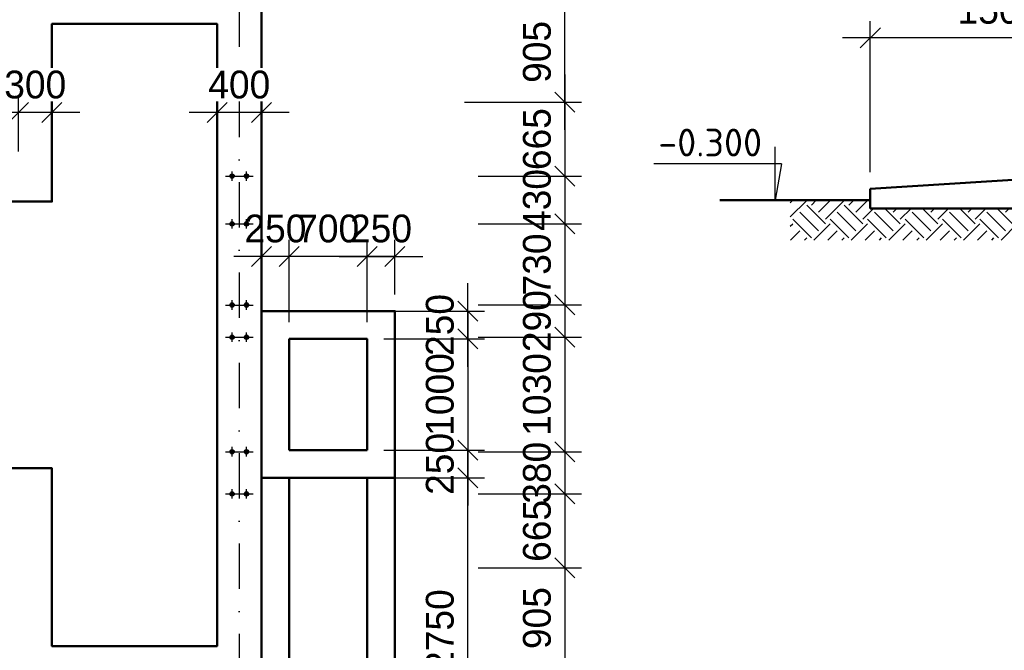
# Model space of a CAD drawing. Header units: millimetres. Extents: x 276090 to 4504742, y 101177 to 478412.
# Tile 18 of 43: x 299647 to 308503, y 209248 to 214923. Entities that reach past the tile are written whole.
import ezdxf

# ---------------------------------------------------------------- set-up
doc = ezdxf.new("R2010")
doc.units = ezdxf.units.MM
doc.header["$LTSCALE"] = 8
doc.linetypes.add('DASHDOT2', pattern=[12.7, 6.35, -3.175, 0, -3.175])
doc.layers.add('стен', color=7, linetype='Continuous')
doc.styles.add('V@ler@Live', font='isocpeui.ttf', dxfattribs={"height": 250})
doc.dimstyles.new('ISO-25', dxfattribs={"dimtxt": 250, "dimasz": 250, "dimexe": 150, "dimexo": 300, "dimgap": 125, "dimtad": 1, "dimtxsty": 'Standard', "dimblk": 'OBLIQUE', "dimcen": 2.5, "dimdle": 250, "dimadec": 0, "dimazin": 0, "dimtfac": 1, "dimtmove": 0, "dimatfit": 3, "dimldrblk": 'OBLIQUE', "dimfxl": 1, "dimarcsym": 0})

# ---------------------------------------------------------------- blocks, each defined once
blk = doc.blocks.new('_Oblique')
at = {"color": 0, "linetype": 'ByBlock', "lineweight": -2}
blk.add_line((-0.5, -0.5), (0.5, 0.5), dxfattribs=at)
blk = doc.blocks.new('*D117')
at = {"color": 0, "linetype": 'ByBlock', "lineweight": -2, "ltscale": 8, "transparency": 16777216}
for p, q in [((304550.5, 213931), (304550.5, 215336)), ((303647.2, 215086), (304700.5, 215086)), ((303647.2, 214181), (304700.5, 214181))]:
    blk.add_line(p, q, dxfattribs=at)
at = {"layer": 'Defpoints', "color": 0, "linetype": 'ByBlock', "lineweight": -2, "ltscale": 8, "transparency": 16777216}
for p in [(303497.2, 215086), (304550.5, 215086), (303497.2, 214181)]:
    blk.add_point(p, dxfattribs=at)
at = {"color": 0, "linetype": 'ByBlock', "lineweight": -2, "ltscale": 8, "transparency": 16777216, "xscale": 180, "yscale": 180, "zscale": 180}
for p, rotation in [((304550.5, 215086), 90), ((304550.5, 214181), 270)]:
    blk.add_blockref('_Oblique', p, dxfattribs=dict(at, rotation=rotation))
at = {"color": 0, "linetype": 'ByBlock', "lineweight": -2, "ltscale": 8, "transparency": 16777216, "insert": (304300.5, 214633.5), "char_height": 250, "attachment_point": 5, "rotation": 90}
blk.add_mtext('905', dxfattribs=at)
blk = doc.blocks.new('*D118')
at = {"color": 0, "linetype": 'ByBlock', "lineweight": -2, "ltscale": 8, "transparency": 16777216}
for p, q in [((304550.5, 214431), (304550.5, 213266)), ((303647.2, 214181), (304700.5, 214181)), ((303772.2, 213516), (304700.5, 213516))]:
    blk.add_line(p, q, dxfattribs=at)
at = {"layer": 'Defpoints', "color": 0, "linetype": 'ByBlock', "lineweight": -2, "ltscale": 8, "transparency": 16777216}
for p in [(303497.2, 214181), (303622.2, 213516), (304550.5, 213516)]:
    blk.add_point(p, dxfattribs=at)
at = {"color": 0, "linetype": 'ByBlock', "lineweight": -2, "ltscale": 8, "transparency": 16777216, "xscale": 180, "yscale": 180, "zscale": 180}
for p, rotation in [((304550.5, 214181), 90), ((304550.5, 213516), 270)]:
    blk.add_blockref('_Oblique', p, dxfattribs=dict(at, rotation=rotation))
at = {"color": 0, "linetype": 'ByBlock', "lineweight": -2, "ltscale": 8, "transparency": 16777216, "insert": (304300.5, 213848.5), "char_height": 250, "attachment_point": 5, "rotation": 90}
blk.add_mtext('665', dxfattribs=at)
blk = doc.blocks.new('*D119')
at = {"color": 0, "linetype": 'ByBlock', "lineweight": -2, "ltscale": 8, "transparency": 16777216}
for p, q in [((304550.5, 213766), (304550.5, 212836)), ((303772.2, 213516), (304700.5, 213516)), ((303772.2, 213086), (304700.5, 213086))]:
    blk.add_line(p, q, dxfattribs=at)
at = {"layer": 'Defpoints', "color": 0, "linetype": 'ByBlock', "lineweight": -2, "ltscale": 8, "transparency": 16777216}
for p in [(303622.2, 213516), (303622.2, 213086), (304550.5, 213086)]:
    blk.add_point(p, dxfattribs=at)
at = {"color": 0, "linetype": 'ByBlock', "lineweight": -2, "ltscale": 8, "transparency": 16777216, "xscale": 180, "yscale": 180, "zscale": 180}
for p, rotation in [((304550.5, 213516), 90), ((304550.5, 213086), 270)]:
    blk.add_blockref('_Oblique', p, dxfattribs=dict(at, rotation=rotation))
at = {"color": 0, "linetype": 'ByBlock', "lineweight": -2, "ltscale": 8, "transparency": 16777216, "insert": (304300.5, 213301), "char_height": 250, "attachment_point": 5, "rotation": 90}
blk.add_mtext('430', dxfattribs=at)
blk = doc.blocks.new('*D120')
at = {"color": 0, "linetype": 'ByBlock', "lineweight": -2, "ltscale": 8, "transparency": 16777216}
for p, q in [((304550.5, 213336), (304550.5, 212106)), ((303772.2, 213086), (304700.5, 213086)), ((303827.3, 212356), (304700.5, 212356))]:
    blk.add_line(p, q, dxfattribs=at)
at = {"layer": 'Defpoints', "color": 0, "linetype": 'ByBlock', "lineweight": -2, "ltscale": 8, "transparency": 16777216}
for p in [(303622.2, 213086), (303677.3, 212356), (304550.5, 212356)]:
    blk.add_point(p, dxfattribs=at)
at = {"color": 0, "linetype": 'ByBlock', "lineweight": -2, "ltscale": 8, "transparency": 16777216, "xscale": 180, "yscale": 180, "zscale": 180}
for p, rotation in [((304550.5, 213086), 90), ((304550.5, 212356), 270)]:
    blk.add_blockref('_Oblique', p, dxfattribs=dict(at, rotation=rotation))
at = {"color": 0, "linetype": 'ByBlock', "lineweight": -2, "ltscale": 8, "transparency": 16777216, "insert": (304300.5, 212721), "char_height": 250, "attachment_point": 5, "rotation": 90}
blk.add_mtext('730', dxfattribs=at)
blk = doc.blocks.new('*D121')
at = {"color": 0, "linetype": 'ByBlock', "lineweight": -2, "ltscale": 8, "transparency": 16777216}
for p, q in [((304550.5, 211286), (304550.5, 210406)), ((303772.2, 211036), (304700.5, 211036)), ((303772.2, 210656), (304700.5, 210656))]:
    blk.add_line(p, q, dxfattribs=at)
at = {"layer": 'Defpoints', "color": 0, "linetype": 'ByBlock', "lineweight": -2, "ltscale": 8, "transparency": 16777216}
for p in [(303622.2, 211036), (303622.2, 210656), (304550.5, 210656)]:
    blk.add_point(p, dxfattribs=at)
at = {"color": 0, "linetype": 'ByBlock', "lineweight": -2, "ltscale": 8, "transparency": 16777216, "xscale": 180, "yscale": 180, "zscale": 180}
for p, rotation in [((304550.5, 211036), 90), ((304550.5, 210656), 270)]:
    blk.add_blockref('_Oblique', p, dxfattribs=dict(at, rotation=rotation))
at = {"color": 0, "linetype": 'ByBlock', "lineweight": -2, "ltscale": 8, "transparency": 16777216, "insert": (304300.5, 210846), "char_height": 250, "attachment_point": 5, "rotation": 90}
blk.add_mtext('380', dxfattribs=at)
blk = doc.blocks.new('*D115')
at = {"color": 0, "linetype": 'ByBlock', "lineweight": -2, "ltscale": 8, "transparency": 16777216}
for p, q in [((304550.5, 210906), (304550.5, 209741)), ((303772.2, 210656), (304700.5, 210656)), ((303772.2, 209991), (304700.5, 209991))]:
    blk.add_line(p, q, dxfattribs=at)
at = {"layer": 'Defpoints', "color": 0, "linetype": 'ByBlock', "lineweight": -2, "ltscale": 8, "transparency": 16777216}
for p in [(303622.2, 210656), (303622.2, 209991), (304550.5, 209991)]:
    blk.add_point(p, dxfattribs=at)
at = {"color": 0, "linetype": 'ByBlock', "lineweight": -2, "ltscale": 8, "transparency": 16777216, "xscale": 180, "yscale": 180, "zscale": 180}
for p, rotation in [((304550.5, 210656), 90), ((304550.5, 209991), 270)]:
    blk.add_blockref('_Oblique', p, dxfattribs=dict(at, rotation=rotation))
at = {"color": 0, "linetype": 'ByBlock', "lineweight": -2, "ltscale": 8, "transparency": 16777216, "insert": (304300.5, 210323.5), "char_height": 250, "attachment_point": 5, "rotation": 90}
blk.add_mtext('665', dxfattribs=at)
blk = doc.blocks.new('*D116')
at = {"color": 0, "linetype": 'ByBlock', "lineweight": -2, "ltscale": 8, "transparency": 16777216}
for p, q in [((304550.5, 210241), (304550.5, 208836)), ((303772.2, 209991), (304700.5, 209991)), ((303647.2, 209086), (304700.5, 209086))]:
    blk.add_line(p, q, dxfattribs=at)
at = {"layer": 'Defpoints', "color": 0, "linetype": 'ByBlock', "lineweight": -2, "ltscale": 8, "transparency": 16777216}
for p in [(303622.2, 209991), (303497.2, 209086), (304550.5, 209086)]:
    blk.add_point(p, dxfattribs=at)
at = {"color": 0, "linetype": 'ByBlock', "lineweight": -2, "ltscale": 8, "transparency": 16777216, "xscale": 180, "yscale": 180, "zscale": 180}
for p, rotation in [((304550.5, 209991), 90), ((304550.5, 209086), 270)]:
    blk.add_blockref('_Oblique', p, dxfattribs=dict(at, rotation=rotation))
at = {"color": 0, "linetype": 'ByBlock', "lineweight": -2, "ltscale": 8, "transparency": 16777216, "insert": (304300.5, 209538.5), "char_height": 250, "attachment_point": 5, "rotation": 90}
blk.add_mtext('905', dxfattribs=at)
blk = doc.blocks.new('*D124')
at = {"color": 0, "linetype": 'ByBlock', "lineweight": -2, "ltscale": 8, "transparency": 16777216}
for p, q in [((303677.3, 212301), (303677.3, 210801)), ((302922.3, 212051), (303827.3, 212051)), ((302922.3, 211051), (303827.3, 211051))]:
    blk.add_line(p, q, dxfattribs=at)
at = {"layer": 'Defpoints', "color": 0, "linetype": 'ByBlock', "lineweight": -2, "ltscale": 8, "transparency": 16777216}
for p in [(302772.3, 212051), (302772.3, 211051), (303677.3, 211051)]:
    blk.add_point(p, dxfattribs=at)
at = {"color": 0, "linetype": 'ByBlock', "lineweight": -2, "ltscale": 8, "transparency": 16777216, "xscale": 180, "yscale": 180, "zscale": 180}
for p, rotation in [((303677.3, 212051), 90), ((303677.3, 211051), 270)]:
    blk.add_blockref('_Oblique', p, dxfattribs=dict(at, rotation=rotation))
at = {"color": 0, "linetype": 'ByBlock', "lineweight": -2, "ltscale": 8, "transparency": 16777216, "insert": (303427.3, 211551), "char_height": 250, "attachment_point": 5, "rotation": 90}
blk.add_mtext('1000', dxfattribs=at)
blk = doc.blocks.new('*D125')
at = {"color": 0, "linetype": 'ByBlock', "lineweight": -2, "ltscale": 8, "transparency": 16777216}
for p, q in [((302072.3, 212201), (302072.3, 212942.9)), ((302772.3, 212201), (302772.3, 212942.9)), ((303022.3, 212792.9), (301822.3, 212792.9))]:
    blk.add_line(p, q, dxfattribs=at)
at = {"layer": 'Defpoints', "color": 0, "linetype": 'ByBlock', "lineweight": -2, "ltscale": 8, "transparency": 16777216}
for p in [(302072.3, 212792.9), (302072.3, 212051), (302772.3, 212051)]:
    blk.add_point(p, dxfattribs=at)
at = {"color": 0, "linetype": 'ByBlock', "lineweight": -2, "ltscale": 8, "transparency": 16777216, "xscale": 180, "yscale": 180, "zscale": 180, "rotation": 180}
blk.add_blockref('_Oblique', (302072.3, 212792.9), dxfattribs=at)
at = {"color": 0, "linetype": 'ByBlock', "lineweight": -2, "ltscale": 8, "transparency": 16777216, "xscale": 180, "yscale": 180, "zscale": 180}
blk.add_blockref('_Oblique', (302772.3, 212792.9), dxfattribs=at)
at = {"color": 0, "linetype": 'ByBlock', "lineweight": -2, "ltscale": 8, "transparency": 16777216, "insert": (302422.3, 213042.9), "char_height": 250, "attachment_point": 5}
blk.add_mtext('700', dxfattribs=at)
blk = doc.blocks.new('*D126')
at = {"color": 0, "linetype": 'ByBlock', "lineweight": -2, "ltscale": 8, "transparency": 16777216}
for p, q in [((303677.3, 207801), (303677.3, 211051)), ((303172.3, 210801), (303827.3, 210801)), ((302922.3, 208051), (303827.3, 208051))]:
    blk.add_line(p, q, dxfattribs=at)
at = {"layer": 'Defpoints', "color": 0, "linetype": 'ByBlock', "lineweight": -2, "ltscale": 8, "transparency": 16777216}
for p in [(303022.3, 210801), (303677.3, 210801), (302772.3, 208051)]:
    blk.add_point(p, dxfattribs=at)
at = {"color": 0, "linetype": 'ByBlock', "lineweight": -2, "ltscale": 8, "transparency": 16777216, "xscale": 180, "yscale": 180, "zscale": 180}
for p, rotation in [((303677.3, 210801), 90), ((303677.3, 208051), 270)]:
    blk.add_blockref('_Oblique', p, dxfattribs=dict(at, rotation=rotation))
at = {"color": 0, "linetype": 'ByBlock', "lineweight": -2, "ltscale": 8, "transparency": 16777216, "insert": (303427.3, 209426), "char_height": 250, "attachment_point": 5, "rotation": 90}
blk.add_mtext('2750', dxfattribs=at)
blk = doc.blocks.new('цвцуап123234')
at = {"layer": 'стен', "linetype": 'ByBlock', "lineweight": -2, "ltscale": 8}
h = blk.add_hatch(color=256, dxfattribs=at)
h.dxf.hatch_style = 1
edge = h.paths.add_edge_path()
edge.add_arc((295282.3, 214691.1), 19.6, 0, 360)
h = blk.add_hatch(color=256, dxfattribs=at)
h.dxf.hatch_style = 1
edge = h.paths.add_edge_path()
edge.add_arc((295282.3, 214561.3), 19.6, 0, 360)
at = {"linetype": 'ByBlock', "lineweight": -2, "ltscale": 8}
for p, q in [((295240, 214691.1), (295324.6, 214691.1)), ((295282.3, 214751.2), (295282.3, 214501.2)), ((295240, 214561.3), (295324.6, 214561.3))]:
    blk.add_line(p, q, dxfattribs=at)
for centre in [(295282.3, 214691.1), (295282.3, 214561.3)]:
    blk.add_circle(centre, 19.6, dxfattribs=at)
blk = doc.blocks.new('*D132')
at = {"color": 0, "linetype": 'ByBlock', "lineweight": -2, "ltscale": 8, "transparency": 16777216}
for p, q in [((303677.3, 211301), (303677.3, 210551)), ((302922.3, 211051), (303827.3, 211051)), ((302922.3, 210801), (303827.3, 210801))]:
    blk.add_line(p, q, dxfattribs=at)
at = {"layer": 'Defpoints', "color": 0, "linetype": 'ByBlock', "lineweight": -2, "ltscale": 8, "transparency": 16777216}
for p in [(302772.3, 211051), (302772.3, 210801), (303677.3, 210801)]:
    blk.add_point(p, dxfattribs=at)
at = {"color": 0, "linetype": 'ByBlock', "lineweight": -2, "ltscale": 8, "transparency": 16777216, "xscale": 180, "yscale": 180, "zscale": 180}
for p, rotation in [((303677.3, 211051), 90), ((303677.3, 210801), 270)]:
    blk.add_blockref('_Oblique', p, dxfattribs=dict(at, rotation=rotation))
at = {"color": 0, "linetype": 'ByBlock', "lineweight": -2, "ltscale": 8, "transparency": 16777216, "insert": (303427.3, 210926), "char_height": 250, "attachment_point": 5, "rotation": 90}
blk.add_mtext('250', dxfattribs=at)
blk = doc.blocks.new('*D133')
at = {"color": 0, "linetype": 'ByBlock', "lineweight": -2, "ltscale": 8, "transparency": 16777216}
for p, q in [((303677.3, 211801), (303677.3, 212551)), ((303011.5, 212301), (303827.3, 212301)), ((302922.3, 212051), (303827.3, 212051))]:
    blk.add_line(p, q, dxfattribs=at)
at = {"layer": 'Defpoints', "color": 0, "linetype": 'ByBlock', "lineweight": -2, "ltscale": 8, "transparency": 16777216}
for p in [(302861.5, 212301), (303677.3, 212301), (302772.3, 212051)]:
    blk.add_point(p, dxfattribs=at)
at = {"color": 0, "linetype": 'ByBlock', "lineweight": -2, "ltscale": 8, "transparency": 16777216, "xscale": 180, "yscale": 180, "zscale": 180}
for p, rotation in [((303677.3, 212301), 90), ((303677.3, 212051), 270)]:
    blk.add_blockref('_Oblique', p, dxfattribs=dict(at, rotation=rotation))
at = {"color": 0, "linetype": 'ByBlock', "lineweight": -2, "ltscale": 8, "transparency": 16777216, "insert": (303427.3, 212176), "char_height": 250, "attachment_point": 5, "rotation": 90}
blk.add_mtext('250', dxfattribs=at)
blk = doc.blocks.new('*D135')
at = {"color": 0, "linetype": 'ByBlock', "lineweight": -2, "ltscale": 8, "transparency": 16777216}
for p, q in [((302772.3, 212201), (302772.3, 212942.9)), ((303022.3, 212451), (303022.3, 212942.9)), ((302522.3, 212792.9), (303272.3, 212792.9))]:
    blk.add_line(p, q, dxfattribs=at)
at = {"layer": 'Defpoints', "color": 0, "linetype": 'ByBlock', "lineweight": -2, "ltscale": 8, "transparency": 16777216}
for p in [(303022.3, 212792.9), (303022.3, 212301), (302772.3, 212051)]:
    blk.add_point(p, dxfattribs=at)
at = {"color": 0, "linetype": 'ByBlock', "lineweight": -2, "ltscale": 8, "transparency": 16777216, "xscale": 180, "yscale": 180, "zscale": 180, "rotation": 180}
blk.add_blockref('_Oblique', (302772.3, 212792.9), dxfattribs=at)
at = {"color": 0, "linetype": 'ByBlock', "lineweight": -2, "ltscale": 8, "transparency": 16777216, "xscale": 180, "yscale": 180, "zscale": 180}
blk.add_blockref('_Oblique', (303022.3, 212792.9), dxfattribs=at)
at = {"color": 0, "linetype": 'ByBlock', "lineweight": -2, "ltscale": 8, "transparency": 16777216, "insert": (302897.3, 213042.9), "char_height": 250, "attachment_point": 5}
blk.add_mtext('250', dxfattribs=at)
blk = doc.blocks.new('*D136')
at = {"color": 0, "linetype": 'ByBlock', "lineweight": -2, "ltscale": 8, "transparency": 16777216}
for p, q in [((301822.3, 212451), (301822.3, 212942.9)), ((302072.3, 212201), (302072.3, 212942.9)), ((302322.3, 212792.9), (301572.3, 212792.9))]:
    blk.add_line(p, q, dxfattribs=at)
at = {"layer": 'Defpoints', "color": 0, "linetype": 'ByBlock', "lineweight": -2, "ltscale": 8, "transparency": 16777216}
for p in [(301822.3, 212792.9), (301822.3, 212301), (302072.3, 212051)]:
    blk.add_point(p, dxfattribs=at)
at = {"color": 0, "linetype": 'ByBlock', "lineweight": -2, "ltscale": 8, "transparency": 16777216, "xscale": 180, "yscale": 180, "zscale": 180, "rotation": 180}
blk.add_blockref('_Oblique', (301822.3, 212792.9), dxfattribs=at)
at = {"color": 0, "linetype": 'ByBlock', "lineweight": -2, "ltscale": 8, "transparency": 16777216, "xscale": 180, "yscale": 180, "zscale": 180}
blk.add_blockref('_Oblique', (302072.3, 212792.9), dxfattribs=at)
at = {"color": 0, "linetype": 'ByBlock', "lineweight": -2, "ltscale": 8, "transparency": 16777216, "insert": (301947.3, 213042.9), "char_height": 250, "attachment_point": 5}
blk.add_mtext('250', dxfattribs=at)
blk = doc.blocks.new('*D153')
at = {"color": 0, "linetype": 'ByBlock', "lineweight": -2, "ltscale": 8, "transparency": 16777216}
for p, q in [((301422.3, 213736.2), (301422.3, 214238.2)), ((301822.3, 213736.2), (301822.3, 214238.2)), ((302072.3, 214088.2), (301172.3, 214088.2))]:
    blk.add_line(p, q, dxfattribs=at)
at = {"layer": 'Defpoints', "color": 0, "linetype": 'ByBlock', "lineweight": -2, "ltscale": 8, "transparency": 16777216}
for p in [(301422.3, 214088.2), (301422.3, 213586.2), (301822.3, 213586.2)]:
    blk.add_point(p, dxfattribs=at)
at = {"color": 0, "linetype": 'ByBlock', "lineweight": -2, "ltscale": 8, "transparency": 16777216, "xscale": 180, "yscale": 180, "zscale": 180, "rotation": 180}
blk.add_blockref('_Oblique', (301422.3, 214088.2), dxfattribs=at)
at = {"color": 0, "linetype": 'ByBlock', "lineweight": -2, "ltscale": 8, "transparency": 16777216, "xscale": 180, "yscale": 180, "zscale": 180}
blk.add_blockref('_Oblique', (301822.3, 214088.2), dxfattribs=at)
at = {"color": 0, "linetype": 'ByBlock', "lineweight": -2, "ltscale": 8, "transparency": 16777216, "insert": (301622.3, 214338.2), "char_height": 250, "attachment_point": 5, "bg_fill": 3, "box_fill_scale": 1.1, "bg_fill_color": 256, "bg_fill_true_color": 13158600, "bg_fill_transparency": 0}
blk.add_mtext('400', dxfattribs=at)
blk = doc.blocks.new('*D154')
at = {"color": 0, "linetype": 'ByBlock', "lineweight": -2, "ltscale": 8, "transparency": 16777216}
for p, q in [((299637.3, 213736.2), (299637.3, 214238.2)), ((299937.3, 213736.2), (299937.3, 214238.2)), ((300187.3, 214088.2), (299387.3, 214088.2))]:
    blk.add_line(p, q, dxfattribs=at)
at = {"layer": 'Defpoints', "color": 0, "linetype": 'ByBlock', "lineweight": -2, "ltscale": 8, "transparency": 16777216}
for p in [(299637.3, 214088.2), (299637.3, 213586.2), (299937.3, 213586.2)]:
    blk.add_point(p, dxfattribs=at)
at = {"color": 0, "linetype": 'ByBlock', "lineweight": -2, "ltscale": 8, "transparency": 16777216, "xscale": 180, "yscale": 180, "zscale": 180, "rotation": 180}
blk.add_blockref('_Oblique', (299637.3, 214088.2), dxfattribs=at)
at = {"color": 0, "linetype": 'ByBlock', "lineweight": -2, "ltscale": 8, "transparency": 16777216, "xscale": 180, "yscale": 180, "zscale": 180}
blk.add_blockref('_Oblique', (299937.3, 214088.2), dxfattribs=at)
at = {"color": 0, "linetype": 'ByBlock', "lineweight": -2, "ltscale": 8, "transparency": 16777216, "insert": (299787.3, 214338.2), "char_height": 250, "attachment_point": 5, "bg_fill": 3, "box_fill_scale": 1.1, "bg_fill_color": 256, "bg_fill_true_color": 13158600, "bg_fill_transparency": 0}
blk.add_mtext('300', dxfattribs=at)
blk = doc.blocks.new('*D155')
at = {"color": 0, "linetype": 'ByBlock', "lineweight": -2, "ltscale": 8, "transparency": 16777216}
for p, q in [((295042.3, 213736.2), (295042.3, 214238.2)), ((299637.3, 213736.2), (299637.3, 214238.2)), ((299887.3, 214088.2), (294792.3, 214088.2))]:
    blk.add_line(p, q, dxfattribs=at)
at = {"layer": 'Defpoints', "color": 0, "linetype": 'ByBlock', "lineweight": -2, "ltscale": 8, "transparency": 16777216}
for p in [(295042.3, 214088.2), (295042.3, 213586.2), (299637.3, 213586.2)]:
    blk.add_point(p, dxfattribs=at)
at = {"color": 0, "linetype": 'ByBlock', "lineweight": -2, "ltscale": 8, "transparency": 16777216, "xscale": 180, "yscale": 180, "zscale": 180, "rotation": 180}
blk.add_blockref('_Oblique', (295042.3, 214088.2), dxfattribs=at)
at = {"color": 0, "linetype": 'ByBlock', "lineweight": -2, "ltscale": 8, "transparency": 16777216, "xscale": 180, "yscale": 180, "zscale": 180}
blk.add_blockref('_Oblique', (299637.3, 214088.2), dxfattribs=at)
at = {"color": 0, "linetype": 'ByBlock', "lineweight": -2, "ltscale": 8, "transparency": 16777216, "insert": (297339.8, 214338.2), "char_height": 250, "attachment_point": 5, "bg_fill": 3, "box_fill_scale": 1.1, "bg_fill_color": 256, "bg_fill_true_color": 13158600, "bg_fill_transparency": 0}
blk.add_mtext('4595', dxfattribs=at)
blk = doc.blocks.new('*D160')
at = {"color": 0, "linetype": 'ByBlock', "lineweight": -2, "ltscale": 8, "transparency": 16777216}
for p, q in [((307298.3, 213550.9), (307298.3, 214910.8)), ((309610.6, 214269.1), (309610.6, 214910.8)), ((309860.6, 214760.8), (307048.3, 214760.8))]:
    blk.add_line(p, q, dxfattribs=at)
at = {"layer": 'Defpoints', "color": 0, "linetype": 'ByBlock', "lineweight": -2, "ltscale": 8, "transparency": 16777216}
for p in [(307298.3, 214760.8), (309610.6, 214119.1), (307298.3, 213400.9)]:
    blk.add_point(p, dxfattribs=at)
at = {"color": 0, "linetype": 'ByBlock', "lineweight": -2, "ltscale": 8, "transparency": 16777216, "xscale": 180, "yscale": 180, "zscale": 180, "rotation": 180}
blk.add_blockref('_Oblique', (307298.3, 214760.8), dxfattribs=at)
at = {"color": 0, "linetype": 'ByBlock', "lineweight": -2, "ltscale": 8, "transparency": 16777216, "xscale": 180, "yscale": 180, "zscale": 180}
blk.add_blockref('_Oblique', (309610.6, 214760.8), dxfattribs=at)
at = {"color": 0, "linetype": 'ByBlock', "lineweight": -2, "ltscale": 8, "transparency": 16777216, "insert": (308454.4, 215010.8), "char_height": 250, "attachment_point": 5}
blk.add_mtext('1500', dxfattribs=at)
blk = doc.blocks.new('*D221')
at = {"color": 0, "linetype": 'ByBlock', "lineweight": -2, "ltscale": 8, "transparency": 16777216}
for p, q in [((304550.5, 212316), (304550.5, 210786)), ((303827.3, 212066), (304700.5, 212066)), ((303772.2, 211036), (304700.5, 211036))]:
    blk.add_line(p, q, dxfattribs=at)
at = {"layer": 'Defpoints', "color": 0, "linetype": 'ByBlock', "lineweight": -2, "ltscale": 8, "transparency": 16777216}
for p in [(303677.3, 212066), (303622.2, 211036), (304550.5, 211036)]:
    blk.add_point(p, dxfattribs=at)
at = {"color": 0, "linetype": 'ByBlock', "lineweight": -2, "ltscale": 8, "transparency": 16777216, "xscale": 180, "yscale": 180, "zscale": 180}
for p, rotation in [((304550.5, 212066), 90), ((304550.5, 211036), 270)]:
    blk.add_blockref('_Oblique', p, dxfattribs=dict(at, rotation=rotation))
at = {"color": 0, "linetype": 'ByBlock', "lineweight": -2, "ltscale": 8, "transparency": 16777216, "insert": (304300.5, 211551), "char_height": 250, "attachment_point": 5, "rotation": 90}
blk.add_mtext('1030', dxfattribs=at)
blk = doc.blocks.new('*D222')
at = {"color": 0, "linetype": 'ByBlock', "lineweight": -2, "ltscale": 8, "transparency": 16777216}
for p, q in [((304550.5, 212606), (304550.5, 211816)), ((303772.3, 212356), (304700.5, 212356)), ((303772.2, 212066), (304700.5, 212066))]:
    blk.add_line(p, q, dxfattribs=at)
at = {"layer": 'Defpoints', "color": 0, "linetype": 'ByBlock', "lineweight": -2, "ltscale": 8, "transparency": 16777216}
for p in [(303622.3, 212356), (303622.2, 212066), (304550.5, 212066)]:
    blk.add_point(p, dxfattribs=at)
at = {"color": 0, "linetype": 'ByBlock', "lineweight": -2, "ltscale": 8, "transparency": 16777216, "xscale": 180, "yscale": 180, "zscale": 180}
for p, rotation in [((304550.5, 212356), 90), ((304550.5, 212066), 270)]:
    blk.add_blockref('_Oblique', p, dxfattribs=dict(at, rotation=rotation))
at = {"color": 0, "linetype": 'ByBlock', "lineweight": -2, "ltscale": 8, "transparency": 16777216, "insert": (304300.5, 212211), "char_height": 250, "attachment_point": 5, "rotation": 90}
blk.add_mtext('290', dxfattribs=at)

msp = doc.modelspace()

# ---------------------------------------------------------------- hatches: boundary and pattern name
at = {"ltscale": 8}
h = msp.add_hatch(dxfattribs=at)
h.set_pattern_fill('EARTH,_O', color=34, scale=37.5, angle=45)
h.set_pattern_definition([(45, (-163895.55, -17215.23), (3e-14, 336.7596), [238.125, -238.125]), (45, (-163958.7, -17152.1), (3e-14, 336.7596), [238.125, -238.125]), (45, (-164021.83, -17088.95), (3e-14, 336.7596), [238.125, -238.125]), (135, (-164021.83, -17046.85), (-336.7596, 3e-14), [238.125, -238.125]), (135, (-163958.7, -16983.7), (-336.7596, 3e-14), [238.125, -238.125]), (135, (-163895.55, -16920.57), (-336.7596, 3e-14), [238.125, -238.125])])
h.paths.add_polyline_path([(311441.481, 213772.365), (311325.926, 213798.264), (311495.585, 213839.045), (310810.565, 213839.045), (310810.565, 213505.333), (311441.481, 213505.333)])
h.paths.add_polyline_path([(309610.565, 213224.639), (307298.327, 213224.639), (307298.327, 213299.045), (306577.381, 213299.045), (306577.381, 212939.857), (309610.565, 212939.857)])

# ---------------------------------------------------------------- linework, layer by layer
at = {"color": 1, "linetype": 'DASHDOT2', "lineweight": -2, "ltscale": 8}
msp.add_line((301622.337, 215085.984), (301622.337, 205119.269), dxfattribs=at)
at = {"linetype": 'ByBlock', "lineweight": 50, "ltscale": 8}
for p, q in [((299937.337, 213286.159), (299937.337, 214885.984)), ((302072.337, 211050.982), (302772.337, 211050.982)), ((301822.337, 210800.982), (303022.337, 210800.982))]:
    msp.add_line(p, q, dxfattribs=at)
at = {"ltscale": 8}
for p, q in [((306441.401, 213299.045), (306441.401, 213779.403)), ((306499.475, 213627.17), (305351.173, 213627.17)), ((306499.475, 213627.17), (306441.401, 213299.045))]:
    msp.add_line(p, q, dxfattribs=at)
at = {"lineweight": 50, "ltscale": 8}
for p, q in [((307298.327, 213400.901), (309610.565, 213547.303)), ((307298.327, 213224.639), (307298.327, 213400.901)), ((307298.327, 213299.045), (305945.122, 213299.045)), ((307298.327, 213224.639), (309610.565, 213224.639))]:
    msp.add_line(p, q, dxfattribs=at)
at = {"linetype": 'ByBlock', "lineweight": 50, "ltscale": 8}
for points in [[(294642.337, 208885.984), (294642.337, 210586.159), (292542.653, 210586.159), (292542.653, 213586.159), (294642.337, 213586.159), (294642.337, 215285.984), (301822.337, 215285.984), (301822.337, 208885.984)], [(301822.337, 208960.984), (301822.337, 207800.982), (303022.337, 207800.982), (303022.337, 212300.982), (301822.337, 212300.982)], [(302072.337, 212050.982), (302072.337, 211050.982)], [(302772.337, 211050.982), (302772.337, 212050.982), (302072.337, 212050.982)], [(302072.337, 210800.982), (302072.337, 208050.982), (302772.337, 208050.982), (302772.337, 210800.982)], [(299937.337, 209285.984), (301422.337, 209285.984)]]:
    msp.add_lwpolyline(points, dxfattribs=at)
msp.add_lwpolyline([(295042.337, 213286.159), (299937.337, 213286.159), (299937.337, 214885.984), (301422.337, 214885.984), (301422.337, 209285.984), (299937.337, 209285.984), (299937.337, 210886.159), (295042.337, 210886.159)], close=True, dxfattribs=at)

# ---------------------------------------------------------------- block references
at = {"linetype": 'ByBlock', "lineweight": -2, "rotation": 90}
for p in [(516248.516, -81766.353), (516248.516, -82196.353), (516248.516, -82926.353), (516248.516, -83216.355), (516248.516, -84246.355), (516248.516, -84626.353)]:
    msp.add_blockref('цвцуап123234', p, dxfattribs=at)

# ---------------------------------------------------------------- texts
at = {"insert": (305857.759, 213817.826), "char_height": 250, "attachment_point": 5, "style": 'V@ler@Live'}
msp.add_mtext('{\\fISOCPEUR|b0|i0|c238|p34;-0\\fISOCPEUR|b0|i0|c204|p34;.3\\fISOCPEUR|b0|i0|c238|p34;00}', dxfattribs=at)

# ---------------------------------------------------------------- dimensions: what is measured, and where the dimension line sits
at = {"color": 5, "linetype": 'ByBlock', "lineweight": -2, "ltscale": 8}
for base, p1, p2, picture, middle in [((304550.49, 215085.984), (303497.225, 214180.984), (303497.225, 215085.984), '*D117', (304300.49, 214633.484)), ((304550.49, 212355.984), (303622.225, 213085.984), (303677.303, 212355.984), '*D120', (304300.49, 212720.984)), ((303677.303, 211050.982), (302772.337, 212050.982), (302772.337, 211050.982), '*D124', (303427.303, 211550.982)), ((303677.303, 210800.982), (302772.337, 208050.982), (303022.337, 210800.982), '*D126', (303427.303, 209425.982)), ((304550.49, 209085.984), (303622.225, 209990.984), (303497.225, 209085.984), '*D116', (304300.49, 209538.484))]:
    dim = msp.add_linear_dim(base=base, p1=p1, p2=p2, angle=90, dimstyle='ISO-25', override={"dimasz": 180, "dimexo": 150, "dimdec": 0, "dimtdec": 0, "dimfxl": 1.25}, dxfattribs=at)
    dim.commit()
    dim.dimension.update_dxf_attribs({"geometry": picture, "text_midpoint": middle})
at = {"linetype": 'ByBlock', "lineweight": -2, "ltscale": 8}
dim = msp.add_linear_dim(base=(307298.327, 214760.783), p1=(309610.565, 214119.099), p2=(307298.327, 213400.901), text='1500', dimstyle='ISO-25', override={"dimasz": 180, "dimexo": 150, "dimdec": 0, "dimtdec": 0, "dimfxl": 1.25}, dxfattribs=at)
dim.commit()
dim.dimension.update_dxf_attribs({"geometry": '*D160', "text_midpoint": (308454.446, 215010.783)})
at = {"color": 5, "linetype": 'ByBlock', "lineweight": -2, "ltscale": 8}
for base, p1, p2, angle, picture, middle in [((304550.49, 213515.984), (303497.225, 214180.984), (303622.225, 213515.984), 90, '*D118', (304550.49, 213848.484)), ((304550.49, 213085.984), (303622.225, 213515.984), (303622.225, 213085.984), 90, '*D119', (304550.49, 213300.984)), ((301822.337, 212792.902), (302072.337, 212050.982), (301822.337, 212300.982), 180, '*D136', (301947.337, 212792.902)), ((303677.303, 212300.982), (302772.337, 212050.982), (302861.482, 212300.982), 90, '*D133', (303677.303, 212175.982)), ((304550.49, 212065.982), (303622.301, 212355.984), (303622.225, 212065.982), 90, '*D222', (304550.49, 212210.983)), ((304550.49, 211035.982), (303677.303, 212065.982), (303622.225, 211035.982), 90, '*D221', (304550.49, 211550.982)), ((303677.303, 210800.982), (302772.337, 211050.982), (302772.337, 210800.982), 90, '*D132', (303677.303, 210925.982)), ((304550.49, 210655.984), (303622.225, 211035.982), (303622.225, 210655.984), 90, '*D121', (304550.49, 210845.983)), ((304550.49, 209990.984), (303622.225, 210655.984), (303622.225, 209990.984), 90, '*D115', (304550.49, 210323.484))]:
    dim = msp.add_linear_dim(base=base, p1=p1, p2=p2, angle=angle, dimstyle='ISO-25', override={"dimasz": 180, "dimexo": 150, "dimdec": 0, "dimtdec": 0, "dimfxl": 1.25}, dxfattribs=at)
    dim.commit()
    dim.dimension.update_dxf_attribs({"geometry": picture, "text_midpoint": middle, "dimtype": 160})
for base, p2, picture, middle in [((302072.337, 212792.902), (302072.337, 212050.982), '*D125', (302422.337, 212792.902)), ((303022.337, 212792.902), (303022.337, 212300.982), '*D135', (302897.337, 212792.902))]:
    dim = msp.add_linear_dim(base=base, p1=(302772.337, 212050.982), p2=p2, dimstyle='ISO-25', override={"dimasz": 180, "dimexo": 150, "dimdec": 0, "dimtdec": 0, "dimfxl": 1.25}, dxfattribs=at)
    dim.commit()
    dim.dimension.update_dxf_attribs({"geometry": picture, "text_midpoint": middle, "dimtype": 160})

# ---------------------------------------------------------------- next in the draw order: dimensions: what is measured, and where the dimension line sits
for base, p1, p2, picture, middle in [((299637.337, 214088.212), (299937.337, 213586.159), (299637.337, 213586.159), '*D154', (299787.337, 214088.212)), ((301422.337, 214088.212), (301822.337, 213586.159), (301422.337, 213586.159), '*D153', (301622.337, 214088.212))]:
    dim = msp.add_linear_dim(base=base, p1=p1, p2=p2, dimstyle='ISO-25', override={"dimasz": 180, "dimexo": 150, "dimdec": 0, "dimtdec": 0, "dimfxl": 1.25, "dimtfill": 1}, dxfattribs=at)
    dim.commit()
    dim.dimension.update_dxf_attribs({"geometry": picture, "text_midpoint": middle, "dimtype": 160})

# ---------------------------------------------------------------- next in the draw order: dimensions: what is measured, and where the dimension line sits
dim = msp.add_linear_dim(base=(295042.337, 214088.212), p1=(299637.337, 213586.159), p2=(295042.337, 213586.159), dimstyle='ISO-25', override={"dimasz": 180, "dimexo": 150, "dimdec": 0, "dimtdec": 0, "dimfxl": 1.25, "dimtfill": 1}, dxfattribs=at)
dim.commit()
dim.dimension.update_dxf_attribs({"geometry": '*D155', "text_midpoint": (297339.837, 214088.212), "dimtype": 160})

doc.saveas('drawing.dxf')
